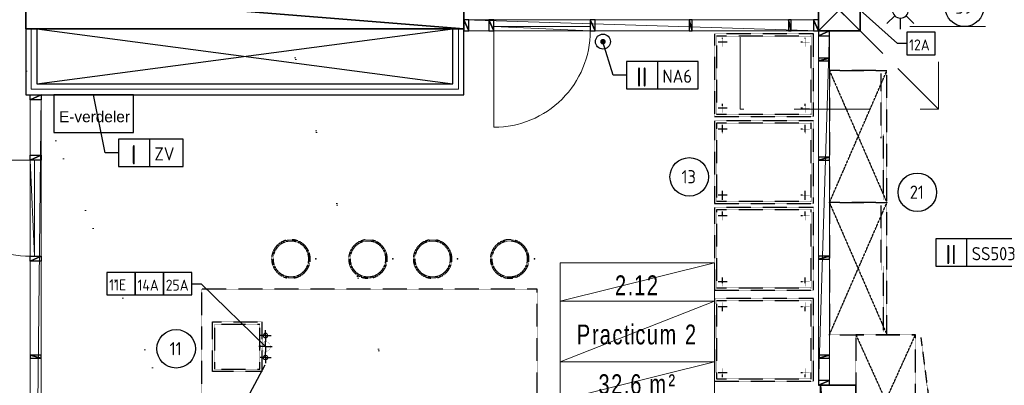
# Model space of a CAD drawing. Header units: millimetres. Extents: x -437 to 139813, y -473 to 90544.
# Tile 129 of 149: x 52668 to 61611, y 74934 to 78257. Entities that reach past the tile are written whole.
import ezdxf
from ezdxf.enums import TextEntityAlignment as Align

# ---------------------------------------------------------------- set-up
doc = ezdxf.new("R2010")
doc.units = ezdxf.units.MM
for name, pattern in [('DGN Style 1', [688.000884, 1.14476, -686.856124]), ('DGN Style 2', [1144.760206, 686.856124, -457.904082]), ('HHL_SP011', [7, 4, -1.5, 0, -1.5]), ('HHL_V050', [3, 2, -1])]:
    doc.linetypes.add(name, pattern=pattern)
for name, color, linetype in [('00-HHL-Einrichtung Allgem', 3, 'Continuous'), ('00-HHL-Installationen', 2, 'Continuous'), ('B4TM', 3, 'Continuous'), ('Beveilig-Alg-Az', 1, 'Continuous'), ('CH-00-chairs', 3, 'Continuous'), ('CL-20-main_contractor', 30, 'Continuous'), ('CU-00-cabinets', 3, 'Continuous'), ('DR-07-constr', 1, 'HHL_SP011'), ('DR-08-cross', 1, 'Continuous'), ('DR-90-points', 31, 'Continuous'), ('Eurofysica', 3, 'Continuous'), ('IN-50-mech', 31, 'Continuous'), ('MI-00-miscellanous', 93, 'Continuous'), ('MT-00-mobil_table', 3, 'Continuous'), ('TP-01-table_tops', 3, 'Continuous'), ('TP-10-sink', 3, 'Continuous'), ('Xref', 253, 'Continuous')]:
    doc.layers.add(name, color=color, linetype=linetype)
for name, color, linetype, lineweight in [('059 Kader (tekening)', 253, 'Continuous', 13), ('19012-DO-laag 02 - 004 Ruimtenummers', 253, 'Continuous', 13), ('19012-DO-laag 02 - 004a ruimtenr+plafond hoogte', 253, 'Continuous', 13), ('19012-DO-laag 02 - 032 Ramen - Deuren binnen', 253, 'Continuous', 13)]:
    doc.layers.add(name, color=color, linetype=linetype, lineweight=lineweight)
doc.styles.add('Arial 1.8 mm', font='arial.ttf', dxfattribs={"width": 0.722222, "height": 1.8})
doc.styles.add('ISO', font='isocp.shx')
doc.styles.get("Standard").update_dxf_attribs({"font": 'arial.ttf'})
doc.linetypes.add('isolatie(deken)', pattern='A,-0.5,[24,dgnlstyle-ags_linetypes_v8.shx,S=0.009524,R=0,X=0,Y=0],-0.5', length=1)

# ---------------------------------------------------------------- blocks, each defined once
blk = doc.blocks.new('AE1')
at = {"layer": '059 Kader (tekening)', "color": 12, "linetype": 'Continuous', "lineweight": 13}
mesh = blk.add_polyface(dxfattribs=at)
corners = [(0, 0), (1399, 0), (1399, 841), (0, 841)]
mesh.append_faces([[corners[k] for k in face] for face in [(3, 1, 2)]], dxfattribs={"vtx0": -1, "color": 12})
mesh.append_faces([[corners[k] for k in face] for face in [(3, 0, 1)]], dxfattribs={"vtx2": -1, "color": 12})
at = {"layer": '059 Kader (tekening)', "color": 12, "linetype": 'Continuous', "lineweight": 35}
mesh = blk.add_polyface(dxfattribs=at)
corners = [(10, 10), (1389, 10), (1389, 831), (10, 831)]
mesh.append_faces([[corners[k] for k in face] for face in [(0, 2, 3)]], dxfattribs={"vtx0": -1, "color": 12})
mesh.append_faces([[corners[k] for k in face] for face in [(1, 2, 0)]], dxfattribs={"vtx1": -1, "color": 12})
blk = doc.blocks.new('*U88')
at = {"layer": '19012-DO-laag 02 - 032 Ramen - Deuren binnen', "extrusion": (0, 0, -1), "flags": 128}
blk.add_lwpolyline([(1337.45, -387.45), (1337.45, 487.55, 0.4142136), (462.45, -387.45)], format="xyb", dxfattribs=at)
at = {"layer": '19012-DO-laag 02 - 032 Ramen - Deuren binnen', "linetype": 'Continuous', "lineweight": 25}
mesh = blk.add_polyface(dxfattribs=at)
corners = [(-1564.95, -487.45), (-1609.95, -487.45), (-1609.95, -387.45), (-1564.95, -387.45)]
mesh.append_faces([[corners[k] for k in face] for face in [(3, 1, 2)]], dxfattribs={"vtx0": -1})
mesh.append_faces([[corners[k] for k in face] for face in [(3, 0, 1)]], dxfattribs={"vtx2": -1})
at = {"layer": '19012-DO-laag 02 - 032 Ramen - Deuren binnen'}
mesh = blk.add_polyface(dxfattribs=at)
corners = [(1610.05, -487.45), (-1609.95, -487.45), (-1609.95, -387.45), (1610.05, -387.45)]
mesh.append_faces([[corners[k] for k in face] for face in [(3, 1, 2)]], dxfattribs={"vtx0": -1})
mesh.append_faces([[corners[k] for k in face] for face in [(3, 0, 1)]], dxfattribs={"vtx2": -1})
at = {"layer": '19012-DO-laag 02 - 032 Ramen - Deuren binnen', "linetype": 'Continuous', "lineweight": 25}
mesh = blk.add_polyface(dxfattribs=at)
corners = [(-1337.45, -487.45), (-1382.45, -487.45), (-1382.45, -387.45), (-1337.45, -387.45)]
mesh.append_faces([[corners[k] for k in face] for face in [(3, 1, 2)]], dxfattribs={"vtx0": -1})
mesh.append_faces([[corners[k] for k in face] for face in [(3, 0, 1)]], dxfattribs={"vtx2": -1})
at = {"layer": '19012-DO-laag 02 - 032 Ramen - Deuren binnen'}
mesh = blk.add_polyface(dxfattribs=at)
corners = [(-462.45, -427.45), (-1337.45, -427.45), (-1337.45, -387.45), (-462.45, -387.45)]
mesh.append_faces([[corners[k] for k in face] for face in [(3, 1, 2)]], dxfattribs={"vtx0": -1})
mesh.append_faces([[corners[k] for k in face] for face in [(3, 0, 1)]], dxfattribs={"vtx2": -1})
at = {"layer": '19012-DO-laag 02 - 032 Ramen - Deuren binnen', "linetype": 'Continuous', "lineweight": 25}
mesh = blk.add_polyface(dxfattribs=at)
corners = [(-417.45, -487.45), (-462.45, -487.45), (-462.45, -387.45), (-417.45, -387.45)]
mesh.append_faces([[corners[k] for k in face] for face in [(3, 1, 2)]], dxfattribs={"vtx0": -1})
mesh.append_faces([[corners[k] for k in face] for face in [(3, 0, 1)]], dxfattribs={"vtx2": -1})
at = {"layer": '19012-DO-laag 02 - 032 Ramen - Deuren binnen', "lineweight": 25}
mesh = blk.add_polyface(dxfattribs=at)
corners = [(462.55, -487.45), (437.55, -487.45), (437.55, -387.45), (462.55, -387.45)]
mesh.append_faces([[corners[k] for k in face] for face in [(3, 1, 2)]], dxfattribs={"vtx0": -1})
mesh.append_faces([[corners[k] for k in face] for face in [(3, 0, 1)]], dxfattribs={"vtx2": -1})
mesh = blk.add_polyface(dxfattribs=at)
corners = [(1362.55, -487.45), (1337.55, -487.45), (1337.55, -387.45), (1362.55, -387.45)]
mesh.append_faces([[corners[k] for k in face] for face in [(3, 1, 2)]], dxfattribs={"vtx0": -1})
mesh.append_faces([[corners[k] for k in face] for face in [(3, 0, 1)]], dxfattribs={"vtx2": -1})
at = {"layer": '19012-DO-laag 02 - 032 Ramen - Deuren binnen', "linetype": 'Continuous', "lineweight": 25}
mesh = blk.add_polyface(dxfattribs=at)
corners = [(1610.05, -487.45), (1565.05, -487.45), (1565.05, -387.45), (1610.05, -387.45)]
mesh.append_faces([[corners[k] for k in face] for face in [(3, 1, 2)]], dxfattribs={"vtx0": -1})
mesh.append_faces([[corners[k] for k in face] for face in [(3, 0, 1)]], dxfattribs={"vtx2": -1})
blk = doc.blocks.new('*U89')
at = {"layer": '19012-DO-laag 02 - 032 Ramen - Deuren binnen', "linetype": 'Continuous', "lineweight": 25}
mesh = blk.add_polyface(dxfattribs=at)
corners = [(-49.95, 1610.05), (-49.95, 1565.05), (50.05, 1565.05), (50.05, 1610.05)]
mesh.append_faces([[corners[k] for k in face] for face in [(3, 1, 2)]], dxfattribs={"vtx0": -1})
mesh.append_faces([[corners[k] for k in face] for face in [(3, 0, 1)]], dxfattribs={"vtx2": -1})
at = {"layer": '19012-DO-laag 02 - 032 Ramen - Deuren binnen'}
mesh = blk.add_polyface(dxfattribs=at)
corners = [(-49.95, 1610.05), (-49.95, -1609.95), (50.05, -1609.95), (50.05, 1610.05)]
mesh.append_faces([[corners[k] for k in face] for face in [(3, 1, 2)]], dxfattribs={"vtx0": -1})
mesh.append_faces([[corners[k] for k in face] for face in [(3, 0, 1)]], dxfattribs={"vtx2": -1})
at = {"layer": '19012-DO-laag 02 - 032 Ramen - Deuren binnen', "lineweight": 25}
mesh = blk.add_polyface(dxfattribs=at)
corners = [(-49.95, 1362.55), (-49.95, 1337.55), (50.05, 1337.55), (50.05, 1362.55)]
mesh.append_faces([[corners[k] for k in face] for face in [(3, 1, 2)]], dxfattribs={"vtx0": -1})
mesh.append_faces([[corners[k] for k in face] for face in [(3, 0, 1)]], dxfattribs={"vtx2": -1})
mesh = blk.add_polyface(dxfattribs=at)
corners = [(-49.95, 462.55), (-49.95, 437.55), (50.05, 437.55), (50.05, 462.55)]
mesh.append_faces([[corners[k] for k in face] for face in [(3, 1, 2)]], dxfattribs={"vtx0": -1})
mesh.append_faces([[corners[k] for k in face] for face in [(3, 0, 1)]], dxfattribs={"vtx2": -1})
mesh = blk.add_polyface(dxfattribs=at)
corners = [(-49.95, -437.45), (-49.95, -462.45), (50.05, -462.45), (50.05, -437.45)]
mesh.append_faces([[corners[k] for k in face] for face in [(3, 1, 2)]], dxfattribs={"vtx0": -1})
mesh.append_faces([[corners[k] for k in face] for face in [(3, 0, 1)]], dxfattribs={"vtx2": -1})
mesh = blk.add_polyface(dxfattribs=at)
corners = [(-49.95, -1337.45), (-49.95, -1362.45), (50.05, -1362.45), (50.05, -1337.45)]
mesh.append_faces([[corners[k] for k in face] for face in [(3, 1, 2)]], dxfattribs={"vtx0": -1})
mesh.append_faces([[corners[k] for k in face] for face in [(3, 0, 1)]], dxfattribs={"vtx2": -1})
at = {"layer": '19012-DO-laag 02 - 032 Ramen - Deuren binnen', "linetype": 'Continuous', "lineweight": 25}
mesh = blk.add_polyface(dxfattribs=at)
corners = [(-49.95, -1564.95), (-49.95, -1609.95), (50.05, -1609.95), (50.05, -1564.95)]
mesh.append_faces([[corners[k] for k in face] for face in [(3, 1, 2)]], dxfattribs={"vtx0": -1})
mesh.append_faces([[corners[k] for k in face] for face in [(3, 0, 1)]], dxfattribs={"vtx2": -1})
blk = doc.blocks.new('*U95')
at = {"layer": '19012-DO-laag 02 - 032 Ramen - Deuren binnen', "flags": 128}
blk.add_lwpolyline([(387.55, 3162.55, -0.4142136), (-487.45, 4037.55), (387.55, 4037.55)], format="xyb", dxfattribs=at)
at = {"layer": '19012-DO-laag 02 - 032 Ramen - Deuren binnen'}
mesh = blk.add_polyface(dxfattribs=at)
corners = [(487.55, -4629.95), (387.55, -4629.95), (387.55, 4630.05), (487.55, 4630.05)]
mesh.append_faces([[corners[k] for k in face] for face in [(3, 1, 2)]], dxfattribs={"vtx0": -1})
mesh.append_faces([[corners[k] for k in face] for face in [(3, 0, 1)]], dxfattribs={"vtx2": -1})
at = {"layer": '19012-DO-laag 02 - 032 Ramen - Deuren binnen', "lineweight": 25}
mesh = blk.add_polyface(dxfattribs=at)
corners = [(387.55, 4630.05), (487.55, 4630.05), (487.55, 4585.05), (387.55, 4585.05)]
mesh.append_faces([[corners[k] for k in face] for face in [(3, 1, 2)]], dxfattribs={"vtx0": -1})
mesh.append_faces([[corners[k] for k in face] for face in [(3, 0, 1)]], dxfattribs={"vtx2": -1})
mesh = blk.add_polyface(dxfattribs=at)
corners = [(387.55, 4082.55), (487.55, 4082.55), (487.55, 4037.55), (387.55, 4037.55)]
mesh.append_faces([[corners[k] for k in face] for face in [(3, 1, 2)]], dxfattribs={"vtx0": -1})
mesh.append_faces([[corners[k] for k in face] for face in [(3, 0, 1)]], dxfattribs={"vtx2": -1})
at = {"layer": '19012-DO-laag 02 - 032 Ramen - Deuren binnen'}
mesh = blk.add_polyface(dxfattribs=at)
corners = [(387.55, 3162.55), (427.55, 3162.55), (427.55, 4037.55), (387.55, 4037.55)]
mesh.append_faces([[corners[k] for k in face] for face in [(3, 1, 2)]], dxfattribs={"vtx0": -1})
mesh.append_faces([[corners[k] for k in face] for face in [(3, 0, 1)]], dxfattribs={"vtx2": -1})
at = {"layer": '19012-DO-laag 02 - 032 Ramen - Deuren binnen', "lineweight": 25}
mesh = blk.add_polyface(dxfattribs=at)
corners = [(387.55, 3162.55), (487.55, 3162.55), (487.55, 3117.55), (387.55, 3117.55)]
mesh.append_faces([[corners[k] for k in face] for face in [(3, 1, 2)]], dxfattribs={"vtx0": -1})
mesh.append_faces([[corners[k] for k in face] for face in [(3, 0, 1)]], dxfattribs={"vtx2": -1})
mesh = blk.add_polyface(dxfattribs=at)
corners = [(387.55, 2237.55), (487.55, 2237.55), (487.55, 2262.55), (387.55, 2262.55)]
mesh.append_faces([[corners[k] for k in face] for face in [(3, 1, 2)]], dxfattribs={"vtx0": -1})
mesh.append_faces([[corners[k] for k in face] for face in [(3, 0, 1)]], dxfattribs={"vtx2": -1})
mesh = blk.add_polyface(dxfattribs=at)
corners = [(387.55, 1337.55), (487.55, 1337.55), (487.55, 1362.55), (387.55, 1362.55)]
mesh.append_faces([[corners[k] for k in face] for face in [(3, 1, 2)]], dxfattribs={"vtx0": -1})
mesh.append_faces([[corners[k] for k in face] for face in [(3, 0, 1)]], dxfattribs={"vtx2": -1})
mesh = blk.add_polyface(dxfattribs=at)
corners = [(387.55, 437.55), (487.55, 437.55), (487.55, 462.55), (387.55, 462.55)]
mesh.append_faces([[corners[k] for k in face] for face in [(3, 1, 2)]], dxfattribs={"vtx0": -1})
mesh.append_faces([[corners[k] for k in face] for face in [(3, 0, 1)]], dxfattribs={"vtx2": -1})
mesh = blk.add_polyface(dxfattribs=at)
corners = [(387.55, -462.45), (487.55, -462.45), (487.55, -437.45), (387.55, -437.45)]
mesh.append_faces([[corners[k] for k in face] for face in [(3, 1, 2)]], dxfattribs={"vtx0": -1})
mesh.append_faces([[corners[k] for k in face] for face in [(3, 0, 1)]], dxfattribs={"vtx2": -1})
mesh = blk.add_polyface(dxfattribs=at)
corners = [(387.55, -1362.45), (487.55, -1362.45), (487.55, -1337.45), (387.55, -1337.45)]
mesh.append_faces([[corners[k] for k in face] for face in [(3, 1, 2)]], dxfattribs={"vtx0": -1})
mesh.append_faces([[corners[k] for k in face] for face in [(3, 0, 1)]], dxfattribs={"vtx2": -1})
mesh = blk.add_polyface(dxfattribs=at)
corners = [(387.55, -2262.45), (487.55, -2262.45), (487.55, -2237.45), (387.55, -2237.45)]
mesh.append_faces([[corners[k] for k in face] for face in [(3, 1, 2)]], dxfattribs={"vtx0": -1})
mesh.append_faces([[corners[k] for k in face] for face in [(3, 0, 1)]], dxfattribs={"vtx2": -1})
mesh = blk.add_polyface(dxfattribs=at)
corners = [(387.55, -3162.45), (487.55, -3162.45), (487.55, -3137.45), (387.55, -3137.45)]
mesh.append_faces([[corners[k] for k in face] for face in [(3, 1, 2)]], dxfattribs={"vtx0": -1})
mesh.append_faces([[corners[k] for k in face] for face in [(3, 0, 1)]], dxfattribs={"vtx2": -1})
mesh = blk.add_polyface(dxfattribs=at)
corners = [(387.55, -4062.45), (487.55, -4062.45), (487.55, -4037.45), (387.55, -4037.45)]
mesh.append_faces([[corners[k] for k in face] for face in [(3, 1, 2)]], dxfattribs={"vtx0": -1})
mesh.append_faces([[corners[k] for k in face] for face in [(3, 0, 1)]], dxfattribs={"vtx2": -1})
mesh = blk.add_polyface(dxfattribs=at)
corners = [(387.55, -4629.95), (487.55, -4629.95), (487.55, -4584.95), (387.55, -4584.95)]
mesh.append_faces([[corners[k] for k in face] for face in [(3, 1, 2)]], dxfattribs={"vtx0": -1})
mesh.append_faces([[corners[k] for k in face] for face in [(3, 0, 1)]], dxfattribs={"vtx2": -1})
blk = doc.blocks.new('ruimtenr 03_7')
at = {"layer": '19012-DO-laag 02 - 004 Ruimtenummers', "linetype": 'Continuous', "lineweight": 13, "char_height": 1.8, "attachment_point": 5, "style": 'Arial 1.8 mm'}
for s, insert, line_spacing_factor in [('\\H1x;\\W0.722222;\\T1.145;2.12', (7, -2.05), 0.6), ('\\H1x;\\W0.722222;\\T1.145;Practicum 2', (7, -6.53), 0.78)]:
    blk.add_mtext(s, dxfattribs=dict(at, insert=insert, line_spacing_factor=line_spacing_factor))
at = {"layer": '19012-DO-laag 02 - 004a ruimtenr+plafond hoogte', "linetype": 'Continuous', "lineweight": 13, "insert": (7, -11.05), "char_height": 1.8, "attachment_point": 5, "line_spacing_factor": 0.6, "style": 'Arial 1.8 mm'}
blk.add_mtext('\\H1x;\\W0.722222;\\T1.145;32.6 m²', dxfattribs=at)
at = {"layer": '19012-DO-laag 02 - 004 Ruimtenummers', "linetype": 'Continuous', "lineweight": 13}
mesh = blk.add_polyface(dxfattribs=at)
corners = [(0, 0), (14, 0), (14, -3.5), (0, -3.5)]
mesh.append_faces([[corners[k] for k in face] for face in [(3, 1, 2)]], dxfattribs={"vtx0": -1})
mesh.append_faces([[corners[k] for k in face] for face in [(3, 0, 1)]], dxfattribs={"vtx2": -1})
mesh = blk.add_polyface(dxfattribs=at)
corners = [(0, -3.5), (14, -3.5), (14, -9), (0, -9)]
mesh.append_faces([[corners[k] for k in face] for face in [(3, 1, 2)]], dxfattribs={"vtx0": -1})
mesh.append_faces([[corners[k] for k in face] for face in [(3, 0, 1)]], dxfattribs={"vtx2": -1})
at = {"layer": '19012-DO-laag 02 - 004a ruimtenr+plafond hoogte', "linetype": 'Continuous', "lineweight": 13}
mesh = blk.add_polyface(dxfattribs=at)
corners = [(0, -9), (14, -9), (14, -12.5), (0, -12.5)]
mesh.append_faces([[corners[k] for k in face] for face in [(3, 1, 2)]], dxfattribs={"vtx0": -1})
mesh.append_faces([[corners[k] for k in face] for face in [(3, 0, 1)]], dxfattribs={"vtx2": -1})
blk = doc.blocks.new('Schiebet120-55')
at = {"layer": 'CU-00-cabinets', "linetype": 'HHL_V050'}
for p, q in [((0, 0), (0, -522)), ((1200, 0), (0, 0)), ((1200, 0), (1200, -522)), ((1200, -522), (1200, 0)), ((0, -522), (1200, -522))]:
    blk.add_line(p, q, dxfattribs=at)
at = {"layer": 'DR-08-cross', "linetype": 'HHL_V050'}
for p, q in [((0, 0), (1200, -522)), ((1200, 0), (0, -522))]:
    blk.add_line(p, q, dxfattribs=at)
at = {"layer": 'DR-08-cross', "color": 2, "linetype": 'HHL_V050'}
for p, q in [((24.7, -491.5), (623.1, -491.5)), ((585.6, -468.6), (1174.6, -468.6))]:
    blk.add_line(p, q, dxfattribs=at)
at = {"layer": 'DR-90-points', "linetype": 'HHL_V050'}
blk.add_point((0, 0), dxfattribs=at)
blk = doc.blocks.new('S-INST')
at = {"layer": 'IN-50-mech'}
for q in [(-50, 0), (0, 50), (0, -50), (50, 0)]:
    blk.add_line((0, 0), q, dxfattribs=at)
blk.add_circle((0, 0), 20, dxfattribs=at)
blk = doc.blocks.new('A-INST')
at = {"layer": 'IN-50-mech'}
for q in [(-50, 0), (0, 61.3), (50, 0), (0, -61.3)]:
    blk.add_line((0, 0), q, dxfattribs=at)
at = {"layer": 'IN-50-mech', "const_width": 2}
blk.add_lwpolyline([(-44, 0, 1), (44, 0, 1)], format="xyb", close=True, dxfattribs=at)
blk = doc.blocks.new('POSITIONSNUMMER-57')
at = {"layer": '00-HHL-Einrichtung Allgem', "color": 31}
blk.add_circle((0, 0), 175, dxfattribs=at)
at = {"layer": '00-HHL-Einrichtung Allgem', "color": 4, "style": 'ISO', "flags": 8}
blk.add_attdef('POS', text='', height=120, dxfattribs=at).set_placement((-4.7, -58.9), align=Align.CENTER)
blk = doc.blocks.new('Hocker')
at = {"layer": 'CH-00-chairs', "linetype": 'HHL_V050'}
for radius in [175, 162.7]:
    blk.add_circle((0, -225), radius, dxfattribs=at)
at = {"layer": 'DR-90-points'}
blk.add_point((0, 0), dxfattribs=at)
blk = doc.blocks.new('nooddouche')
at = {"layer": 'Beveilig-Alg-Az', "color": 2}
for p, q in [((-295, 90), (-295, 215)), ((-2.4, 90), (-295, 90))]:
    blk.add_line(p, q, dxfattribs=at)
at = {"layer": 'Beveilig-Alg-Az'}
for p, q in [((18.8, 141.2), (-52.7, 212.7)), ((70, 263.5), (70, 162.4)), ((192.7, 212.7), (121.2, 141.2)), ((243.5, 90), (142.4, 90)), ((18.8, 38.8), (-52.7, -32.7)), ((70, 17.6), (70, -83.5)), ((192.7, -32.7), (121.2, 38.8))]:
    blk.add_line(p, q, dxfattribs=at)
at = {"layer": 'Beveilig-Alg-Az', "color": 2}
blk.add_circle((70, 90), 72.4, dxfattribs=at)
blk = doc.blocks.new('Notdusche')
at = {"layer": 'CL-20-main_contractor', "color": 4, "rotation": 180}
blk.add_blockref('nooddouche', (4416.4, 9488.2), dxfattribs=at)
blk = doc.blocks.new('NOT')
at = {"layer": 'DR-90-points'}
blk.add_point((0.3, 0.5), dxfattribs=at)
at = {"layer": 'MI-00-miscellanous', "const_width": 24.5}
blk.add_lwpolyline([(-12.7, 0, 1), (12.7, 0, 1)], format="xyb", close=True, dxfattribs=at)
at = {"layer": 'MI-00-miscellanous'}
blk.add_circle((0.3, 0.5), 68.2, dxfattribs=at)

msp = doc.modelspace()

# ---------------------------------------------------------------- linework, layer by layer
at = {"layer": 'B4TM', "color": 1}
for p, q in [((60303, 78344.2), (60641.1, 78040.6)), ((58060.1, 77753.2), (57965.5, 78057.1)), ((60726.6, 78040.6), (60641.1, 78040.6)), ((58179.2, 77753.2), (58060.1, 77753.2)), ((53445.2, 77047.3), (53339.9, 77574.2)), ((53564.4, 77047.3), (53445.2, 77047.3)), ((54232.1, 75857.7), (54317.6, 75857.7)), ((54900.9, 75286.1), (54317.6, 75857.7)), ((54456.4, 74298), (54898, 75120.6))]:
    msp.add_line(p, q, dxfattribs=at)
for points in [[(60726.6, 77938.2), (60983.7, 77938.2), (60983.7, 78143), (60726.6, 78143)], [(58179.2, 77628.2), (58830.9, 77628.2), (58830.9, 77878.2), (58179.2, 77878.2)], [(58460.4, 77628.2), (58830.9, 77628.2), (58830.9, 77878.2), (58460.4, 77878.2)], [(53564.4, 76922.3), (54152.8, 76922.3), (54152.8, 77172.3), (53564.4, 77172.3)], [(53845.6, 76922.3), (54152.8, 76922.3), (54152.8, 77172.3), (53845.6, 77172.3)], [(60988.2, 76015.6), (61825.2, 76015.6), (61825.2, 76265.6), (60988.2, 76265.6)], [(61269.4, 76015.6), (61825.2, 76015.6), (61825.2, 76265.6), (61269.4, 76265.6)], [(53460.6, 75755.3), (53717.8, 75755.3), (53717.8, 75960.1), (53460.6, 75960.1)], [(53717.8, 75755.3), (53974.9, 75755.3), (53974.9, 75960.1), (53717.8, 75960.1)], [(53974.9, 75755.3), (54232.1, 75755.3), (54232.1, 75960.1), (53974.9, 75960.1)]]:
    msp.add_lwpolyline(points, close=True, dxfattribs=at)
at = {"layer": 'B4TM'}
msp.add_lwpolyline([(52976.8, 77574.2), (52976.8, 77231.3), (53702.9, 77231.3), (53702.9, 77574.2)], close=True, dxfattribs=at)
at = {"layer": 'B4TM', "linetype": 'HHL_V050'}
msp.add_lwpolyline([(54318, 74759.2), (57368, 74759.2), (57368, 75809.2), (54318, 75809.2)], close=True, dxfattribs=at)
at = {"layer": 'CU-00-cabinets', "linetype": 'HHL_V050'}
for p, q in [((60263, 75394.2), (60805, 75394.2)), ((60805, 75394.2), (60263, 75394.2)), ((60263, 75394.2), (60263, 74194.2)), ((60805, 74194.2), (60805, 75394.2))]:
    msp.add_line(p, q, dxfattribs=at)
at = {"layer": 'DR-07-constr', "linetype": 'HHL_V050'}
for p, q in [((59052.6, 78012.4), (59052.6, 78093.1)), ((59802.6, 78012.4), (59802.6, 78093.1)), ((59092.9, 78052.8), (59012.3, 78052.8)), ((59842.9, 78052.8), (59762.3, 78052.8)), ((59092.9, 77452.9), (59012.3, 77452.9)), ((59052.6, 77412.5), (59052.6, 77493.2)), ((59842.9, 77452.9), (59762.3, 77452.9)), ((59802.6, 77412.5), (59802.6, 77493.2)), ((59052.6, 77221.2), (59052.6, 77301.9)), ((59802.6, 77221.2), (59802.6, 77301.9)), ((59092.9, 77261.5), (59012.3, 77261.5)), ((59842.9, 77261.5), (59762.3, 77261.5)), ((59092.9, 76661.7), (59012.3, 76661.7)), ((59052.6, 76621.3), (59052.6, 76702)), ((59842.9, 76661.7), (59762.3, 76661.7)), ((59802.6, 76621.3), (59802.6, 76702)), ((59092.9, 76474.2), (59012.3, 76474.2)), ((59052.6, 76433.9), (59052.6, 76514.5)), ((59842.9, 76474.2), (59762.3, 76474.2)), ((59802.6, 76433.9), (59802.6, 76514.5)), ((59092.9, 75874.3), (59012.3, 75874.3)), ((59052.6, 75834), (59052.6, 75914.7)), ((59842.9, 75874.3), (59762.3, 75874.3)), ((59802.6, 75834), (59802.6, 75914.7)), ((59052.6, 75607.9), (59052.6, 75688.5)), ((59802.6, 75607.9), (59802.6, 75688.5)), ((59092.9, 75648.2), (59012.3, 75648.2)), ((59842.9, 75648.2), (59762.3, 75648.2)), ((59092.9, 75048.3), (59012.3, 75048.3)), ((59052.6, 75008), (59052.6, 75088.6)), ((59842.9, 75048.3), (59762.3, 75048.3)), ((59802.6, 75008), (59802.6, 75088.6))]:
    msp.add_line(p, q, dxfattribs=at)
at = {"layer": 'DR-08-cross', "linetype": 'HHL_V050'}
for p, q in [((60263, 74194.2), (60805, 75394.2)), ((60263, 75394.2), (60805, 74194.2))]:
    msp.add_line(p, q, dxfattribs=at)
at = {"layer": 'DR-08-cross', "color": 2, "linetype": 'HHL_V050'}
msp.add_line((60853.5, 75367.9), (60925.8, 74807.9), dxfattribs=at)
at = {"layer": 'MT-00-mobil_table', "linetype": 'HHL_V050'}
for points in [[(59877.6, 77377.8), (59877.6, 78127.8), (58977.6, 78127.8), (58977.6, 77377.8)], [(59877.6, 76586.5), (59877.6, 77336.5), (58977.6, 77336.5), (58977.6, 76586.5)], [(59877.6, 75799.2), (59877.6, 76549.2), (58977.6, 76549.2), (58977.6, 75799.2)], [(59877.6, 74973.2), (59877.6, 75723.2), (58977.6, 75723.2), (58977.6, 74973.2)]]:
    msp.add_lwpolyline(points, close=True, dxfattribs=at)
at = {"layer": 'TP-01-table_tops', "color": 2, "linetype": 'HHL_V050'}
for points in [[(59857.6, 77397.8), (59857.6, 78107.8), (58997.6, 78107.8), (58997.6, 77397.8)], [(59857.6, 76606.5), (59857.6, 77316.5), (58997.6, 77316.5), (58997.6, 76606.5)], [(59857.6, 75819.2), (59857.6, 76529.2), (58997.6, 76529.2), (58997.6, 75819.2)], [(59857.6, 74993.2), (59857.6, 75703.2), (58997.6, 75703.2), (58997.6, 74993.2)]]:
    msp.add_lwpolyline(points, close=True, dxfattribs=at)
at = {"layer": 'TP-10-sink', "linetype": 'HHL_V050'}
for p, q in [((54419.6, 75061.1), (54419.6, 75511.1)), ((54419.6, 75511.1), (54869.6, 75511.1)), ((54439.6, 75081.1), (54439.6, 75491.1)), ((54439.6, 75491.1), (54849.6, 75491.1)), ((54849.6, 75081.1), (54849.6, 75491.1)), ((54869.6, 75061.1), (54869.6, 75511.1)), ((54869.6, 75061.1), (54419.6, 75061.1)), ((54439.6, 75081.1), (54849.6, 75081.1))]:
    msp.add_line(p, q, dxfattribs=at)
at = {"layer": 'Xref', "linetype": 'Continuous', "lineweight": 25}
for p, q in [((52723, 78174.2), (52823, 78174.2)), ((56703, 78174.2), (56603, 78174.2))]:
    msp.add_line(p, q, dxfattribs=at)
at = {"layer": 'Xref'}
for p, q in [((52823, 77674.2), (56603, 78174.2)), ((52823, 78174.2), (56603, 77674.2))]:
    msp.add_line(p, q, dxfattribs=at)
at = {"layer": 'Xref', "linetype": 'DGN Style 2', "lineweight": 13}
msp.add_line((67163, 78194.2), (60303, 78194.2), dxfattribs=at)
at = {"layer": 'Xref', "linetype": 'Continuous', "lineweight": 25, "flags": 128}
for points in [[(52723, 78174.2), (52723, 77574.2), (56103, 77574.2), (56703, 77574.2), (56703, 78174.2)], [(52823, 78174.2), (52823, 77674.2), (56103, 77674.2), (56603, 77674.2), (56603, 78174.2)]]:
    msp.add_lwpolyline(points, dxfattribs=at)
at = {"layer": 'Xref', "linetype": 'isolatie(deken)', "lineweight": 13, "ltscale": 100, "flags": 128}
msp.add_lwpolyline([(52773, 78174.2), (52773, 77624.2), (56103, 77624.2), (56653, 77624.2), (56653, 78174.2)], dxfattribs=at)

# ---------------------------------------------------------------- block references
at = {"layer": '00-HHL-Einrichtung Allgem'}
ref = msp.add_blockref('POSITIONSNUMMER-57', (61250, 78369.2, -738.5), dxfattribs=at)
ref.add_attrib('POS', '39', dxfattribs={"color": 4, "height": 120, "style": 'ISO'}).set_placement((61245.4, 78310.3, -738.5), align=Align.CENTER)
ref = msp.add_blockref('POSITIONSNUMMER-57', (58749.7, 76828.5, -738.5), dxfattribs=at)
ref.add_attrib('POS', '13', dxfattribs={"color": 4, "height": 120, "style": 'ISO'}).set_placement((58745, 76769.5, -738.5), align=Align.CENTER)
ref = msp.add_blockref('POSITIONSNUMMER-57', (60821.5, 76688.6, -738.5), dxfattribs=at)
ref.add_attrib('POS', '21', dxfattribs={"color": 4, "height": 120, "style": 'ISO'}).set_placement((60816.9, 76629.6, -738.5), align=Align.CENTER)
ref = msp.add_blockref('POSITIONSNUMMER-57', (54089, 75266.2, -738.5), dxfattribs=at)
ref.add_attrib('POS', '11', dxfattribs={"color": 4, "height": 120, "style": 'ISO'}).set_placement((54084.3, 75207.3, -738.5), align=Align.CENTER)
at = {"layer": 'B4TM', "rotation": 90}
for p in [(60023, 76594.2), (60023, 75394.2)]:
    msp.add_blockref('Schiebet120-55', p, dxfattribs=at)
at = {"layer": 'B4TM', "xscale": -1, "rotation": 270}
for p in [(55356.7, 76082.6), (56056.7, 76082.6), (56643.9, 76082.6), (57343.9, 76082.6)]:
    msp.add_blockref('Hocker', p, dxfattribs=at)
at = {"layer": 'Eurofysica', "xscale": -1, "rotation": 359.9993918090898}
msp.add_blockref('Notdusche', (65014.3, 68946), dxfattribs=at)
at = {"layer": 'Eurofysica'}
msp.add_blockref('NOT', (57965.5, 78057.1), dxfattribs=at)
at = {"layer": 'IN-50-mech', "linetype": 'HHL_V050', "xscale": -1, "rotation": 270}
for name, p in [('S-INST', (54900.9, 75386.1)), ('A-INST', (54900.9, 75286.1))]:
    msp.add_blockref(name, p, dxfattribs=at)
at = {"layer": 'IN-50-mech', "linetype": 'HHL_V050', "rotation": 270}
msp.add_blockref('S-INST', (54900.9, 75186.1), dxfattribs=at)
at = {"layer": 'Xref', "linetype": 'Continuous', "lineweight": 35, "xscale": 100, "yscale": 100, "zscale": 100}
msp.add_blockref('AE1', (-87, 6444.2), dxfattribs=at)
at = {"layer": 'Xref', "linetype": 'Continuous', "lineweight": 25, "extrusion": (0, 0, -1), "rotation": 180}
msp.add_blockref('*U88', (-58312.9, 77766.8), dxfattribs=at)
at = {"layer": 'Xref', "linetype": 'Continuous', "lineweight": 25}
msp.add_blockref('*U89', (59972.9, 76544.2), dxfattribs=at)
at = {"layer": 'Xref', "lineweight": 25}
msp.add_blockref('*U95', (52375.4, 72944.2), dxfattribs=at)
at = {"layer": 'Xref', "linetype": 'Continuous', "lineweight": 13, "xscale": 100, "yscale": 100, "zscale": 100}
msp.add_blockref('ruimtenr 03_7', (57577.6, 76048.2), dxfattribs=at)

# ---------------------------------------------------------------- texts
at = {"layer": '00-HHL-Installationen', "color": 3, "style": 'ISO', "flags": 4}
for tag, p, height in [('12A', (60746.6, 77977.4), 100), ('NA6', (58506.5, 77683.2), 120), ('ZV', (53891.7, 76977.3), 120), ('SS503', (61315.5, 76070.6), 120), ('11E', (53480.6, 75797.1), 100), ('14A', (53737.8, 75794.5), 100), ('25A', (53994.9, 75794.5), 100)]:
    msp.add_attdef(tag, p, '', height=height, dxfattribs=at)
at = {"layer": '00-HHL-Installationen', "color": 4, "style": 'ISO', "flags": 4}
for tag, p in [('II', (58319, 77648.2)), ('I', (53704.2, 76942.3)), ('II', (61128, 76035.6))]:
    msp.add_attdef(tag, text='', height=175, dxfattribs=at).set_placement(p, align=Align.CENTER)
at = {"layer": 'B4TM', "color": 1, "linetype": 'HHL_V050', "insert": (53025.5, 77324), "char_height": 100, "width": 321.252, "attachment_point": 7, "rotation": 0.007}
msp.add_mtext('E-verdeler ', dxfattribs=at)

# ---------------------------------------------------------------- meshes
at = {"layer": 'Xref', "linetype": 'DGN Style 1', "lineweight": 13}
mesh = msp.add_polyface(dxfattribs=at)
corners = [(52913, 85844.2), (67613, 85844.2), (67613, 60044.2), (60263, 60044.2), (41813, 60044.2), (41813, 85844.2), (49313, 85844.2), (49313, 85834.2), (52913, 85834.2)]
mesh.append_faces([[corners[k] for k in face] for face in [(3, 1, 2), (1, 8, 0), (7, 5, 6)]], dxfattribs={"vtx0": -1})
mesh.append_faces([[corners[k] for k in face] for face in [(8, 3, 7), (4, 7, 3)]], dxfattribs={"vtx0": -1, "vtx1": -1})
mesh.append_faces([[corners[k] for k in face] for face in [(3, 8, 1)]], dxfattribs={"vtx0": -1, "vtx1": -1, "vtx2": -1})
mesh.append_faces([[corners[k] for k in face] for face in [(7, 4, 5)]], dxfattribs={"vtx0": -1, "vtx2": -1})
at = {"layer": 'Xref', "linetype": 'DGN Style 2', "lineweight": 13}
mesh = msp.add_polyface(dxfattribs=at)
corners = [(59213, 77444.2), (61013, 77444.2), (61013, 79244.2), (59213, 79244.2)]
mesh.append_faces([[corners[k] for k in face] for face in [(3, 1, 2)]], dxfattribs={"vtx0": -1})
mesh.append_faces([[corners[k] for k in face] for face in [(3, 0, 1)]], dxfattribs={"vtx2": -1})
at = {"layer": 'Xref', "linetype": 'Continuous', "lineweight": 35}
mesh = msp.add_polyface(dxfattribs=at)
corners = [(60303, 78154.2), (59923, 78154.2), (59923, 78534.2), (60303, 78534.2)]
mesh.append_faces([[corners[k] for k in face] for face in [(3, 1, 2)]], dxfattribs={"vtx0": -1})
mesh.append_faces([[corners[k] for k in face] for face in [(3, 0, 1)]], dxfattribs={"vtx2": -1})
mesh = msp.add_polyface(dxfattribs=at)
corners = [(56703, 78494.2), (52723, 78494.2), (52723, 78174.2), (56703, 78174.2)]
mesh.append_faces([[corners[k] for k in face] for face in [(3, 1, 2)]], dxfattribs={"vtx0": -1})
mesh.append_faces([[corners[k] for k in face] for face in [(3, 0, 1)]], dxfattribs={"vtx2": -1})
mesh = msp.add_polyface(dxfattribs=at)
corners = [(60263, 74934.2), (60263, 70954.2), (59943, 70954.2), (59943, 74934.2)]
mesh.append_faces([[corners[k] for k in face] for face in [(3, 1, 2)]], dxfattribs={"vtx0": -1})
mesh.append_faces([[corners[k] for k in face] for face in [(3, 0, 1)]], dxfattribs={"vtx2": -1})

doc.saveas('drawing.dxf')
